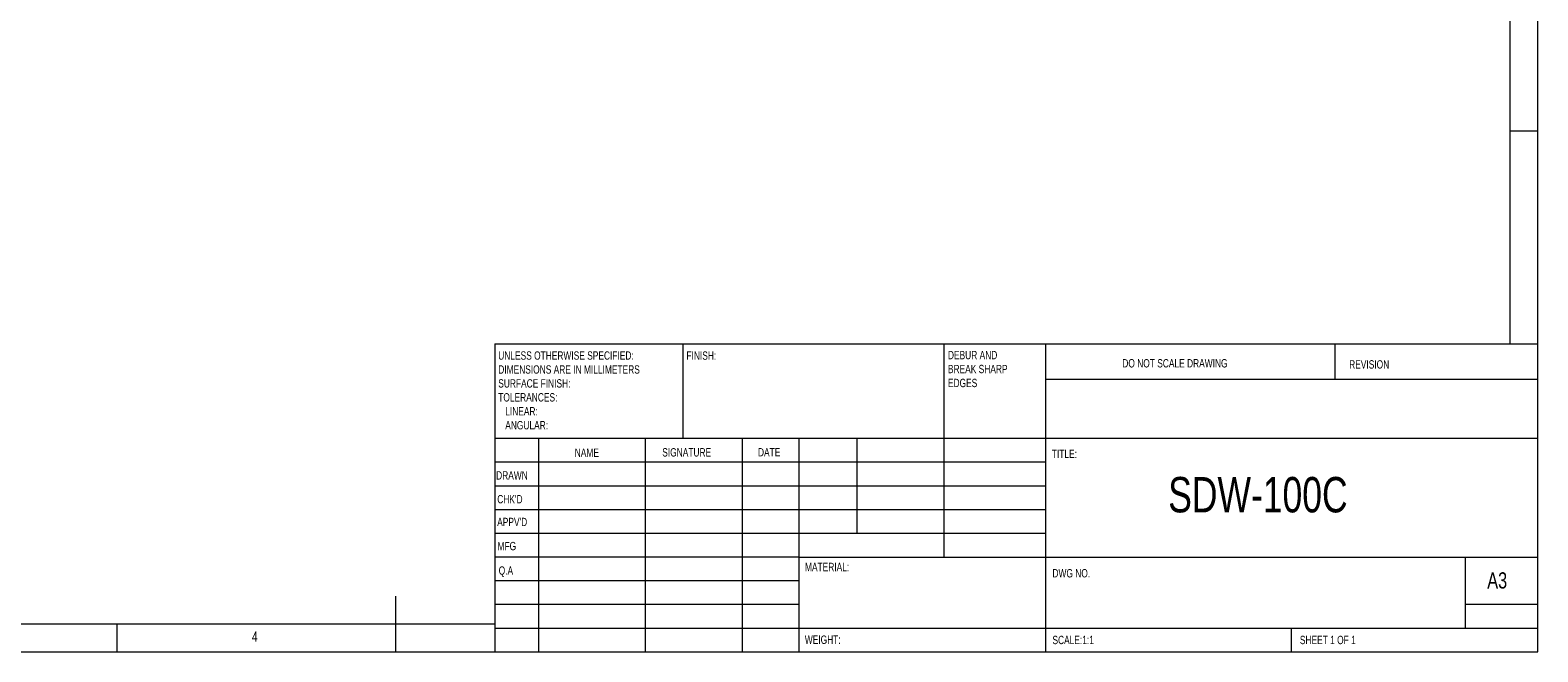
# Model space of a CAD drawing. Header units: millimetres. Extents: x 5 to 415, y 5 to 292.
# Tile 2 of 3: x 144 to 415, y 5 to 117. Entities that reach past the tile are written whole.
import ezdxf

# ---------------------------------------------------------------- set-up
doc = ezdxf.new("R2010")
doc.units = ezdxf.units.MM
doc.header["$LTSCALE"] = 2
doc.styles.add('SLDTEXTSTYLE0', font='TXT', dxfattribs={"width": 0.75})

# ---------------------------------------------------------------- blocks, each defined once
blk = doc.blocks.new('SW_NOTE_0')
at = {"color": 7, "linetype": 'Continuous', "lineweight": 0, "char_height": 1.5, "attachment_point": 1, "style": 'SLDTEXTSTYLE0'}
for s, insert in [('{DEBUR AND }', (0, 1.92)), ('{BREAK SHARP }', (0, -0.58)), ('{EDGES}', (0, -3.08))]:
    blk.add_mtext(s, dxfattribs=dict(at, insert=insert))
blk = doc.blocks.new('SW_NOTE_1')
at = {"color": 7, "linetype": 'Continuous', "lineweight": 0, "char_height": 1.5, "attachment_point": 1, "style": 'SLDTEXTSTYLE0'}
for s, insert in [('{UNLESS OTHERWISE SPECIFIED:}', (0, 1.92)), ('{DIMENSIONS ARE IN MILLIMETERS}', (0, -0.58)), ('{SURFACE FINISH:}', (0, -3.08)), ('{TOLERANCES:}', (0, -5.58)), ('{   LINEAR:}', (0, -8.08)), ('{   ANGULAR:}', (0, -10.58))]:
    blk.add_mtext(s, dxfattribs=dict(at, insert=insert))

msp = doc.modelspace()

# ---------------------------------------------------------------- linework, layer by layer
at = {"color": 7, "linetype": 'Continuous', "lineweight": 0}
for p, q in [((415, 5), (415, 292)), ((410, 287), (410, 60.25)), ((410, 98.5), (415, 98.5)), ((227.8, 60.25), (415, 60.25)), ((227.8, 60.25), (227.8, 5)), ((261.6, 43.25), (261.6, 60.25)), ((308.4, 60.25), (308.4, 22)), ((326.6, 60.25), (326.6, 5)), ((378.6, 53.88), (378.6, 60.25)), ((415, 53.88), (326.6, 53.88)), ((415, 43.25), (227.8, 43.25)), ((235.6, 43.25), (235.6, 5)), ((254.79, 43.25), (254.79, 5)), ((272.2, 43.25), (272.2, 5)), ((282.4, 5), (282.4, 43.25)), ((292.8, 26.25), (292.8, 43.25)), ((326.6, 39), (227.8, 39)), ((326.6, 34.75), (227.8, 34.75)), ((326.6, 30.5), (227.8, 30.5)), ((326.6, 26.25), (227.8, 26.25)), ((282.4, 22), (227.8, 22)), ((282.4, 22), (415, 22)), ((402, 9.25), (402, 22)), ((282.4, 17.75), (227.8, 17.75)), ((210, 5), (210, 15)), ((282.4, 13.5), (227.8, 13.5)), ((415, 13.5), (402, 13.5)), ((10, 10), (227.8, 10)), ((160, 5), (160, 10)), ((227.8, 9.25), (415, 9.25)), ((370.8, 5), (370.8, 9.25)), ((5, 5), (415, 5))]:
    msp.add_line(p, q, dxfattribs=at)

# ---------------------------------------------------------------- block references
for name, p in [('SW_NOTE_1', (228.39, 56.99)), ('SW_NOTE_0', (309.11, 57.07))]:
    msp.add_blockref(name, p, dxfattribs=at)

# ---------------------------------------------------------------- texts
at = {"color": 7, "linetype": 'Continuous', "lineweight": 0, "attachment_point": 1, "style": 'SLDTEXTSTYLE0'}
for s, insert, char_height in [('{FINISH:}', (262.17, 58.9), 1.5), ('{DO NOT SCALE DRAWING}', (340.41, 57.52), 1.5), ('{REVISION}', (381.13, 57.32), 1.5), ('{NAME}', (242.12, 41.48), 1.5), ('{SIGNATURE}', (257.83, 41.54), 1.5), ('{DATE}', (275.01, 41.56), 1.5), ('{TITLE:}', (327.76, 41.26), 1.5), ('{DRAWN}', (228.01, 37.41), 1.5), ('SDW-100C', (348.65, 36.37), 6.35), ("{CHK'D}", (228.21, 33.14), 1.5), ("{APPV'D}", (228.2, 29.05), 1.5), ('{MFG}', (228.26, 24.72), 1.5), ('{Q.A}', (228.47, 20.33), 1.5), ('{MATERIAL:}', (283.45, 20.97), 1.5), ('{DWG NO.}', (327.87, 19.85), 1.5), ('{A3}', (405.92, 19.27), 2.91), ('{4}', (184.17, 8.65), 1.852), ('{WEIGHT: }', (283.42, 7.93), 1.499), ('{SCALE:1:1}', (327.87, 7.88), 1.5), ('{SHEET 1 OF 1}', (372.28, 7.88), 1.5)]:
    msp.add_mtext(s, dxfattribs=dict(at, insert=insert, char_height=char_height))

doc.saveas('drawing.dxf')
